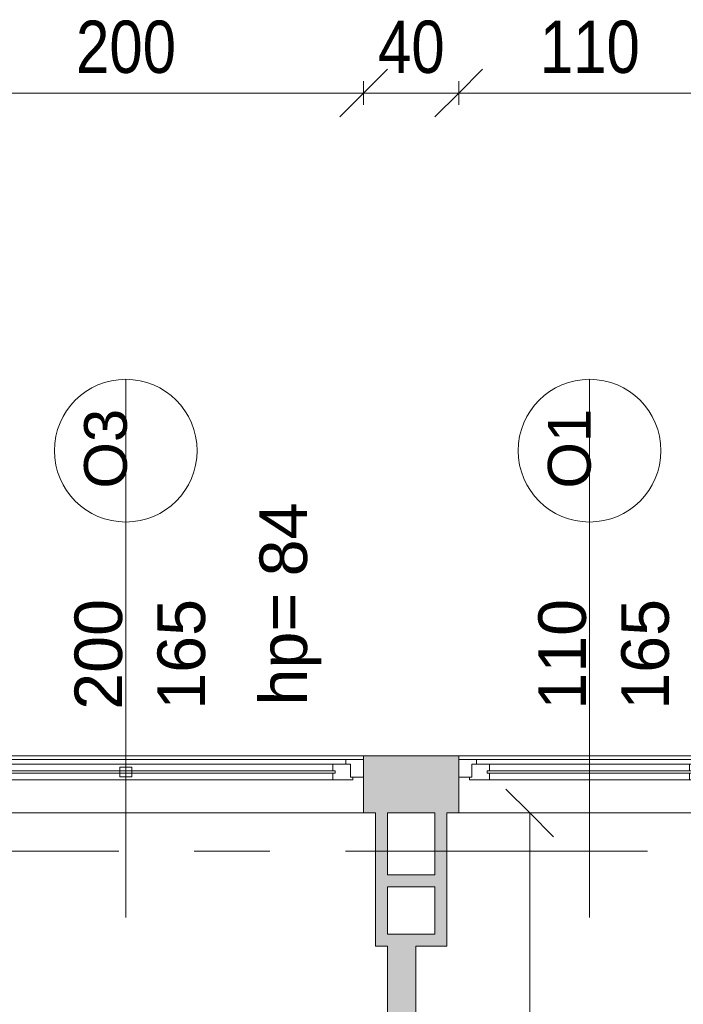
# Model space of a CAD drawing. Header units: centimetres. Extents: x -1631 to 1829, y -257 to 3158.
# Tile 112 of 128: x -477 to -198, y 2744 to 3158. Entities that reach past the tile are written whole.
import ezdxf

# ---------------------------------------------------------------- set-up
doc = ezdxf.new("R2010")
doc.units = ezdxf.units.CM
doc.linetypes.add('Oś', pattern=[222.25, 127, -31.75, 31.75, -31.75])
for name, color, linetype, lineweight in [('A-ANNO-DIMS', 211, 'Continuous', 13), ('A-ANNO-DIMS-100', 211, 'Continuous', 13), ('A-GLAZ', 151, 'Continuous', 13), ('A-GLAZ-IDEN', 152, 'Continuous', 13), ('A-WALL', 113, 'Continuous', 13), ('A-WALL-PATT', 111, 'Continuous', 13), ('S-GRID', 1, 'Continuous', 13)]:
    doc.layers.add(name, color=color, linetype=linetype, lineweight=lineweight)
doc.styles.add('Arial Narrow_1', font='ARIALN.TTF', dxfattribs={"height": 22})
doc.styles.add('Arial Narrow_5', font='ARIALN.TTF', dxfattribs={"height": 20})
doc.styles.add('Arial_10', font='arial.ttf', dxfattribs={"height": 20})
doc.styles.add('Arial_13', font='arial.ttf', dxfattribs={"height": 0.2})
doc.styles.add('Arial_8', font='arial.ttf', dxfattribs={"height": 18})
doc.dimstyles.new('Diagonal_1_100__0_1_', dxfattribs={"dimscale": 30.48, "dimtxt": 22.515481, "dimasz": 0.656168, "dimexe": 0.164042, "dimexo": 0.0625, "dimgap": 0.065617, "dimtad": 1, "dimdec": 1, "dimrnd": 0.1, "dimdsep": 46, "dimtxsty": 'Arial Narrow_1', "dimblk1": 'OBLIQUE', "dimblk2": 'OBLIQUE', "dimsah": 1, "dimcen": 0.09, "dimazin": 0, "dimtfac": 1, "dimtdec": 4, "dimtix": 1, "dimtmove": 0, "dimatfit": 3, "dimfxl": 0.164042, "dimfxlon": 1, "dimtvp": 1, "dimtolj": 1, "dimtzin": 0, "dimarcsym": 2})
doc.dimstyles.new('Diagonal_1_100__0__wewnętrzne_1', dxfattribs={"dimscale": 30.48, "dimtxt": 20.468619, "dimasz": 0.656168, "dimexe": 0.164042, "dimexo": 0.0625, "dimgap": 0.032808, "dimtad": 1, "dimdec": 0, "dimdsep": 46, "dimtxsty": 'Arial Narrow_5', "dimblk1": 'OBLIQUE', "dimblk2": 'OBLIQUE', "dimsah": 1, "dimcen": 0.09, "dimazin": 0, "dimtfac": 1, "dimtdec": 4, "dimtix": 1, "dimtmove": 0, "dimatfit": 3, "dimfxl": 0.164042, "dimfxlon": 1, "dimtvp": 1, "dimtolj": 1, "dimtzin": 0, "dimarcsym": 2})

# ---------------------------------------------------------------- blocks, each defined once
blk = doc.blocks.new('Okno - automatyczna etykieta - 110x165 _projektowane_-2619627-5_piętro III __10_50 m_ - stan projektowany')
at = {"layer": 'A-GLAZ'}
for p, q in [((-55, -3), (-49.5, -3)), ((-55, -10.5), (-55, -3)), ((-50.5, -2), (-42, -2)), ((-50.5, -3), (-50.5, -2)), ((-49.5, -3), (-50.5, -3)), ((-49.5, -8.5), (-49.5, -3)), ((-49.5, -3), (-49.5, -8.5)), ((-42, -2), (-42, -4.75)), ((42, -2), (-42, -2)), ((42, -2), (50.5, -2)), ((42, -4.75), (42, -2)), ((49.5, -3), (49.5, -8.5)), ((50.5, -3), (49.5, -3)), ((49.5, -3), (55, -3)), ((49.5, -8.5), (49.5, -3)), ((50.5, -2), (50.5, -3)), ((55, -3), (55, -10.5)), ((-43, -5.75), (-43, -4.75)), ((-43, -4.75), (43, -4.75)), ((-43, -4.75), (-43, -5.75)), ((-42, -4.75), (-43, -4.75)), ((43, -5.75), (-43, -5.75)), ((-43, -5.75), (-42, -5.75)), ((-42, -5.75), (-42, -8.5)), ((43, -4.75), (42, -4.75)), ((42, -5.75), (43, -5.75)), ((42, -8.5), (42, -5.75)), ((43, -4.75), (43, -5.75)), ((43, -5.75), (43, -4.75)), ((-47.5, -10.5), (-55, -10.5)), ((-55, -10.5), (55, -10.5)), ((-42, -8.5), (-49.5, -8.5)), ((-49.5, -8.5), (-47.5, -8.5)), ((-47.5, -8.5), (-47.5, -10.5)), ((47.5, -10.5), (-47.5, -10.5)), ((42, -8.5), (-42, -8.5)), ((49.5, -8.5), (42, -8.5)), ((47.5, -8.5), (49.5, -8.5)), ((47.5, -10.5), (47.5, -8.5)), ((55, -10.5), (47.5, -10.5))]:
    blk.add_line(p, q, dxfattribs=at)
blk = doc.blocks.new('Okno - automatyczna etykieta - 200x165 _projektowane_-2617392-5_piętro III __10_50 m_ - stan projektowany')
at = {"layer": 'A-GLAZ'}
for p, q in [((-92.5, 10.5), (-100, 10.5)), ((-100, 10.5), (-100, 3)), ((-100, 10.5), (100, 10.5)), ((-87, 8.5), (-94.5, 8.5)), ((-94.5, 8.5), (-94.5, 3)), ((-94.5, 3), (-94.5, 8.5)), ((-94.5, 8.5), (-92.5, 8.5)), ((-92.5, 8.5), (-92.5, 10.5)), ((92.5, 10.5), (-92.5, 10.5)), ((-87, 5.75), (-87, 8.5)), ((87, 8.5), (-87, 8.5)), ((94.5, 8.5), (87, 8.5)), ((87, 8.5), (87, 5.75)), ((100, 10.5), (92.5, 10.5)), ((92.5, 10.5), (92.5, 8.5)), ((92.5, 8.5), (94.5, 8.5)), ((94.5, 3), (94.5, 8.5)), ((94.5, 8.5), (94.5, 3)), ((100, 3), (100, 10.5)), ((88, 5.75), (-88, 5.75)), ((-88, 5.75), (-88, 4.75)), ((-88, 4.75), (-88, 5.75)), ((-88, 5.75), (-87, 5.75)), ((-88, 4.75), (88, 4.75)), ((-87, 4.75), (-88, 4.75)), ((-87, 2), (-87, 4.75)), ((2.5, 7.25), (-2.5, 7.25)), ((-2.5, 7.25), (-2.5, 3.25)), ((2.5, 3.25), (2.5, 7.25)), ((87, 5.75), (88, 5.75)), ((87, 4.75), (87, 2)), ((88, 4.75), (87, 4.75)), ((88, 4.75), (88, 5.75)), ((88, 5.75), (88, 4.75)), ((-100, 3), (-94.5, 3)), ((-94.5, 3), (-95.5, 3)), ((-95.5, 3), (-95.5, 2)), ((-95.5, 2), (-87, 2)), ((87, 2), (-87, 2)), ((-2.5, 3.25), (2.5, 3.25)), ((87, 2), (95.5, 2)), ((95.5, 3), (94.5, 3)), ((94.5, 3), (100, 3)), ((95.5, 2), (95.5, 3))]:
    blk.add_line(p, q, dxfattribs=at)
blk = doc.blocks.new('DIMBLOCK187-5_piętro III __10_50 m_ - stan projektowany')
at = {"layer": 'A-ANNO-DIMS-100', "transparency": 16777216}
for p, q in [((-262.8, 2824.33), (-272.8, 2834.33)), ((-267.8, 2824.33), (-257.8, 2824.33)), ((-262.8, 2824.33), (-267.8, 2824.33)), ((-262.8, 2593.33), (-262.8, 2824.33)), ((-262.8, 2824.33), (-252.8, 2814.33)), ((-262.8, 2593.33), (-272.8, 2603.33)), ((-267.8, 2593.33), (-257.8, 2593.33)), ((-262.8, 2593.33), (-267.8, 2593.33)), ((-262.8, 2593.33), (-252.8, 2583.33))]:
    blk.add_line(p, q, dxfattribs=at)
at = {"layer": 'A-ANNO-DIMS-100', "color": 0, "transparency": 16777216, "insert": (-289.65, 2689.82), "char_height": 20, "width": 45.6158, "attachment_point": 1, "rotation": 90, "line_spacing_factor": 0.974696, "style": 'Arial Narrow_5'}
blk.add_mtext('231', dxfattribs=at)
blk = doc.blocks.new('_Oblique')
at = {"color": 0, "linetype": 'ByBlock', "lineweight": -2}
blk.add_line((-0.5, -0.5), (0.5, 0.5), dxfattribs=at)
blk = doc.blocks.new('DIMBLOCK209-5_piętro III __10_50 m_ - stan projektowany')
at = {"layer": 'A-ANNO-DIMS-100', "transparency": 16777216}
for p, q in [((-292.62, 3127.02), (-282.62, 3137.02)), ((-182.62, 3127.02), (-172.62, 3137.02)), ((-292.62, 3122.02), (-292.62, 3132.02)), ((-182.62, 3122.02), (-182.62, 3132.02)), ((-292.62, 3127.02), (-302.62, 3117.02)), ((-292.62, 3127.02), (-182.62, 3127.02)), ((-292.62, 3127.02), (-292.62, 3122.02)), ((-182.62, 3127.02), (-192.62, 3117.02)), ((-182.62, 3127.02), (-182.62, 3122.02))]:
    blk.add_line(p, q, dxfattribs=at)
at = {"layer": 'A-ANNO-DIMS-100', "color": 0, "transparency": 16777216, "insert": (-258.53, 3157.45), "char_height": 22, "width": 50.1774, "attachment_point": 1, "line_spacing_factor": 0.974696, "style": 'Arial Narrow_1'}
blk.add_mtext('110', dxfattribs=at)
blk = doc.blocks.new('Okno_PG_typ 100 - metka _wys_parapetu-2491532-5_piętro III __10_50 m_ - stan projektowany')
at = {"layer": 'A-GLAZ-IDEN'}
blk.add_line((0, -1.8946), (0, 0.3677), dxfattribs=at)
blk.add_circle((0, 0.0677), 0.3, dxfattribs=at)
at = {"layer": 'A-GLAZ-IDEN', "insert": (0.5622, -1.0037), "char_height": 0.2, "width": 0.4949, "attachment_point": 1, "rotation": 90, "line_spacing_factor": 0.936439, "style": 'Arial_13'}
blk.add_mtext('\\pxt6.35,12.7,19.05,25.4,31.75,38.1,44.45,50.8,57.15,63.5,69.85,76.2,82.55,88.9,95.25,101.6,107.95,114.3,120.65,127,133.35,139.7,146.05,152.4,158.75,165.1,171.45,177.8,184.15,190.5,196.85,203.2;{hp=}', dxfattribs=at)
blk = doc.blocks.new('DIMBLOCK265-5_piętro III __10_50 m_ - stan projektowany')
at = {"layer": 'A-ANNO-DIMS-100', "transparency": 16777216}
for p, q in [((-332.62, 3127.02), (-322.62, 3137.02)), ((-292.62, 3127.02), (-282.62, 3137.02)), ((-332.62, 3122.02), (-332.62, 3132.02)), ((-292.62, 3122.02), (-292.62, 3132.02)), ((-332.62, 3127.02), (-342.62, 3117.02)), ((-292.62, 3127.02), (-332.62, 3127.02)), ((-332.62, 3127.02), (-332.62, 3122.02)), ((-292.62, 3127.02), (-302.62, 3117.02)), ((-292.62, 3127.02), (-292.62, 3122.02))]:
    blk.add_line(p, q, dxfattribs=at)
at = {"layer": 'A-ANNO-DIMS-100', "color": 0, "transparency": 16777216, "insert": (-326.56, 3157.45), "char_height": 22, "width": 33.4516, "attachment_point": 1, "line_spacing_factor": 0.974696, "style": 'Arial Narrow_1'}
blk.add_mtext('40', dxfattribs=at)
blk = doc.blocks.new('DIMBLOCK266-5_piętro III __10_50 m_ - stan projektowany')
at = {"layer": 'A-ANNO-DIMS-100', "transparency": 16777216}
for p, q in [((-532.62, 3127.02), (-522.62, 3137.02)), ((-332.62, 3127.02), (-322.62, 3137.02)), ((-532.62, 3122.02), (-532.62, 3132.02)), ((-332.62, 3122.02), (-332.62, 3132.02)), ((-532.62, 3127.02), (-542.62, 3117.02)), ((-332.62, 3127.02), (-532.62, 3127.02)), ((-532.62, 3127.02), (-532.62, 3122.02)), ((-332.62, 3127.02), (-342.62, 3117.02)), ((-332.62, 3127.02), (-332.62, 3122.02))]:
    blk.add_line(p, q, dxfattribs=at)
at = {"layer": 'A-ANNO-DIMS-100', "color": 0, "transparency": 16777216, "insert": (-453.53, 3157.45), "char_height": 22, "width": 50.1774, "attachment_point": 1, "line_spacing_factor": 0.974696, "style": 'Arial Narrow_1'}
blk.add_mtext('200', dxfattribs=at)

msp = doc.modelspace()

# ---------------------------------------------------------------- hatches: boundary and pattern name
at = {"layer": 'A-WALL-PATT'}
h = msp.add_hatch(color=9, dxfattribs=at)
h.paths.add_polyline_path([(1227.38, 2824.33), (1227.38, 2848.33), (507.38, 2848.33), (507.38, 2824.33), (1203.38, 2824.33)], flags=0)
h.paths.add_polyline_path([(307.38, 2824.33), (307.38, 2848.33), (267.38, 2848.33), (267.38, 2824.33), (297.38, 2824.33)], flags=0)
h.paths.add_polyline_path([(157.38, 2824.33), (157.38, 2848.33), (-182.62, 2848.33), (-182.62, 2824.33), (142.38, 2824.33)], flags=0)
h.paths.add_polyline_path([(-332.62, 2824.33), (-292.62, 2824.33), (-292.62, 2848.33), (-332.62, 2848.33), (-332.62, 2839.33)], flags=0)
h.paths.add_polyline_path([(-532.62, 2824.33), (-532.62, 2848.33), (-1217.62, 2848.33), (-1217.62, 2824.33), (-547.62, 2824.33)], flags=0)
for points in [[(-327.62, 2768.33), (-322.62, 2768.33), (-322.62, 2824.33), (-327.62, 2824.33), (-327.62, 2818.87)], [(-302.62, 2773.33), (-297.62, 2773.33), (-297.62, 2824.33), (-302.62, 2824.33), (-302.62, 2793.33)], [(-302.62, 2793.33), (-302.62, 2798.33), (-322.62, 2798.33), (-322.62, 2793.33)], [(-297.62, 2768.33), (-297.62, 2773.33), (-322.62, 2773.33), (-322.62, 2768.33), (-310.62, 2768.33)]]:
    msp.add_hatch(color=9, dxfattribs=at).paths.add_polyline_path(points, flags=0)
h = msp.add_hatch(color=9, dxfattribs=at)
h.paths.add_polyline_path([(-322.62, 2110.83), (-310.62, 2110.83), (-310.62, 2123.83), (-322.62, 2123.83)], flags=0)
h.paths.add_polyline_path([(-322.62, 2224.83), (-310.62, 2224.83), (-310.62, 2542.83), (-322.62, 2542.83), (-322.62, 2265.07)], flags=0)
h.paths.add_polyline_path([(-322.62, 2643.83), (-310.62, 2643.83), (-310.62, 2768.33), (-322.62, 2768.33)], flags=0)

# ---------------------------------------------------------------- linework, layer by layer
at = {"layer": 'A-WALL', "lineweight": 9}
for p, q in [((307.38, 2848.33), (-1252.62, 2848.33)), ((-332.62, 2848.33), (-332.62, 2846.83)), ((-292.62, 2846.83), (-292.62, 2848.33)), ((-332.62, 2839.33), (-332.62, 2824.33)), ((-292.62, 2824.33), (-292.62, 2839.33)), ((-327.62, 2824.33), (-555.62, 2824.33)), ((-327.62, 2824.33), (-327.62, 2768.33)), ((-322.62, 2824.33), (-302.62, 2824.33)), ((-322.62, 2798.33), (-322.62, 2824.33)), ((-302.62, 2824.33), (-302.62, 2798.33)), ((-96.62, 2824.33), (-297.62, 2824.33)), ((-297.62, 2768.33), (-297.62, 2824.33)), ((-302.62, 2798.33), (-322.62, 2798.33)), ((-322.62, 2773.33), (-322.62, 2793.33)), ((-322.62, 2793.33), (-302.62, 2793.33)), ((-302.62, 2793.33), (-302.62, 2773.33)), ((-302.62, 2773.33), (-322.62, 2773.33)), ((-327.62, 2768.33), (-322.62, 2768.33)), ((-322.62, 2768.33), (-322.62, 2643.83)), ((-310.62, 2643.83), (-310.62, 2768.33)), ((-310.62, 2768.33), (-297.62, 2768.33))]:
    msp.add_line(p, q, dxfattribs=at)
at = {"layer": 'S-GRID', "linetype": 'Oś'}
msp.add_line((1342.46, 2808.33), (-1368.76, 2808.33), dxfattribs=at)

# ---------------------------------------------------------------- block references
at = {"layer": 'A-GLAZ'}
msp.add_blockref('Okno - automatyczna etykieta - 200x165 _projektowane_-2617392-5_piętro III __10_50 m_ - stan projektowany', (-432.62, 2836.33), dxfattribs=at)
at = {"layer": 'A-GLAZ', "rotation": 180}
msp.add_blockref('Okno - automatyczna etykieta - 110x165 _projektowane_-2619627-5_piętro III __10_50 m_ - stan projektowany', (-237.62, 2836.33), dxfattribs=at)
at = {"layer": 'A-GLAZ-IDEN', "xscale": 99.99999999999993, "yscale": 99.99999999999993, "zscale": 99.99999999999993}
for p in [(-432.62, 2969.88), (-237.62, 2969.88)]:
    msp.add_blockref('Okno_PG_typ 100 - metka _wys_parapetu-2491532-5_piętro III __10_50 m_ - stan projektowany', p, dxfattribs=at)

# ---------------------------------------------------------------- texts
at = {"layer": 'A-GLAZ-IDEN', "rotation": 90, "line_spacing_factor": 0.936439}
for s, insert, char_height, width, attachment_point, style in [('\\pxqc,t7.05556,14.11111,21.16667,28.22222,35.27778,42.33333,49.38889,56.44444,63.5,70.55556,77.61111,84.66667,91.72222,98.77778,105.83333,112.88889,119.94444,127,134.05556,141.11111,148.16667,155.22222,162.27778,169.33333,176.38889,183.44444,190.5,197.55556,204.61111,211.66667,218.72222,225.77778;{O3}', (-441.01, 2977.47), 18, 33.7, 5, 'Arial_8'), ('\\pxqc,t7.05556,14.11111,21.16667,28.22222,35.27778,42.33333,49.38889,56.44444,63.5,70.55556,77.61111,84.66667,91.72222,98.77778,105.83333,112.88889,119.94444,127,134.05556,141.11111,148.16667,155.22222,162.27778,169.33333,176.38889,183.44444,190.5,197.55556,204.61111,211.66667,218.72222,225.77778;{O1}', (-246.01, 2977.47), 18, 33.7, 5, 'Arial_8'), ('\\pxt6.35,12.7,19.05,25.4,31.75,38.1,44.45,50.8,57.15,63.5,69.85,76.2,82.55,88.9,95.25,101.6,107.95,114.3,120.65,127,133.35,139.7,146.05,152.4,158.75,165.1,171.45,177.8,184.15,190.5,196.85,203.2;{84}', (-376.4, 2923.79), 20, 32.4, 1, 'Arial_10'), ('\\pxqc,t6.35,12.7,19.05,25.4,31.75,38.1,44.45,50.8,57.15,63.5,69.85,76.2,82.55,88.9,95.25,101.6,107.95,114.3,120.65,127,133.35,139.7,146.05,152.4,158.75,165.1,171.45,177.8,184.15,190.5,196.85,203.2;{200}', (-444.02, 2891), 20, 48.3, 5, 'Arial_10'), ('\\pxqc,t6.35,12.7,19.05,25.4,31.75,38.1,44.45,50.8,57.15,63.5,69.85,76.2,82.55,88.9,95.25,101.6,107.95,114.3,120.65,127,133.35,139.7,146.05,152.4,158.75,165.1,171.45,177.8,184.15,190.5,196.85,203.2;{165}', (-409.14, 2891), 20, 48.3, 5, 'Arial_10'), ('\\pxqc,t6.35,12.7,19.05,25.4,31.75,38.1,44.45,50.8,57.15,63.5,69.85,76.2,82.55,88.9,95.25,101.6,107.95,114.3,120.65,127,133.35,139.7,146.05,152.4,158.75,165.1,171.45,177.8,184.15,190.5,196.85,203.2;{110}', (-249.02, 2891), 20, 48.3, 5, 'Arial_10'), ('\\pxqc,t6.35,12.7,19.05,25.4,31.75,38.1,44.45,50.8,57.15,63.5,69.85,76.2,82.55,88.9,95.25,101.6,107.95,114.3,120.65,127,133.35,139.7,146.05,152.4,158.75,165.1,171.45,177.8,184.15,190.5,196.85,203.2;{165}', (-214.14, 2891), 20, 48.3, 5, 'Arial_10')]:
    msp.add_mtext(s, dxfattribs=dict(at, insert=insert, char_height=char_height, width=width, attachment_point=attachment_point, style=style))

# ---------------------------------------------------------------- dimensions: what is measured, and where the dimension line sits
at = {"layer": 'A-ANNO-DIMS'}
for base, p1, p2, angle, dimstyle, override, picture, middle in [((-532.62, 3127.02), (-332.62, 3122.02), (-532.62, 3122.02), 0, 'Diagonal_1_100__0_1_', {"dimpost": '<>', "dimfxl": 200}, 'DIMBLOCK266-5_piętro III __10_50 m_ - stan projektowany', (-432.62, 3140.25)), ((-262.8, 2824.33), (-267.8, 2593.33), (-267.8, 2824.33), 90, 'Diagonal_1_100__0__wewnętrzne_1', {"dimpost": '<>', "dimfxl": 231}, 'DIMBLOCK187-5_piętro III __10_50 m_ - stan projektowany', (-274.01, 2708.83))]:
    dim = msp.add_linear_dim(base=base, p1=p1, p2=p2, angle=angle, dimstyle=dimstyle, override=override, dxfattribs=at)
    dim.commit()
    dim.dimension.update_dxf_attribs({"geometry": picture, "text_midpoint": middle})
for base, p2, override, picture, middle in [((-332.62, 3127.02), (-332.62, 3122.02), {"dimpost": '<>', "dimfxl": 40}, 'DIMBLOCK265-5_piętro III __10_50 m_ - stan projektowany', (-312.62, 3140.25)), ((-182.62, 3127.02), (-182.62, 3122.02), {"dimpost": '<>', "dimfxl": 110}, 'DIMBLOCK209-5_piętro III __10_50 m_ - stan projektowany', (-237.62, 3140.25))]:
    dim = msp.add_linear_dim(base=base, p1=(-292.62, 3122.02), p2=p2, dimstyle='Diagonal_1_100__0_1_', override=override, dxfattribs=at)
    dim.commit()
    dim.dimension.update_dxf_attribs({"geometry": picture, "text_midpoint": middle})

doc.saveas('drawing.dxf')
